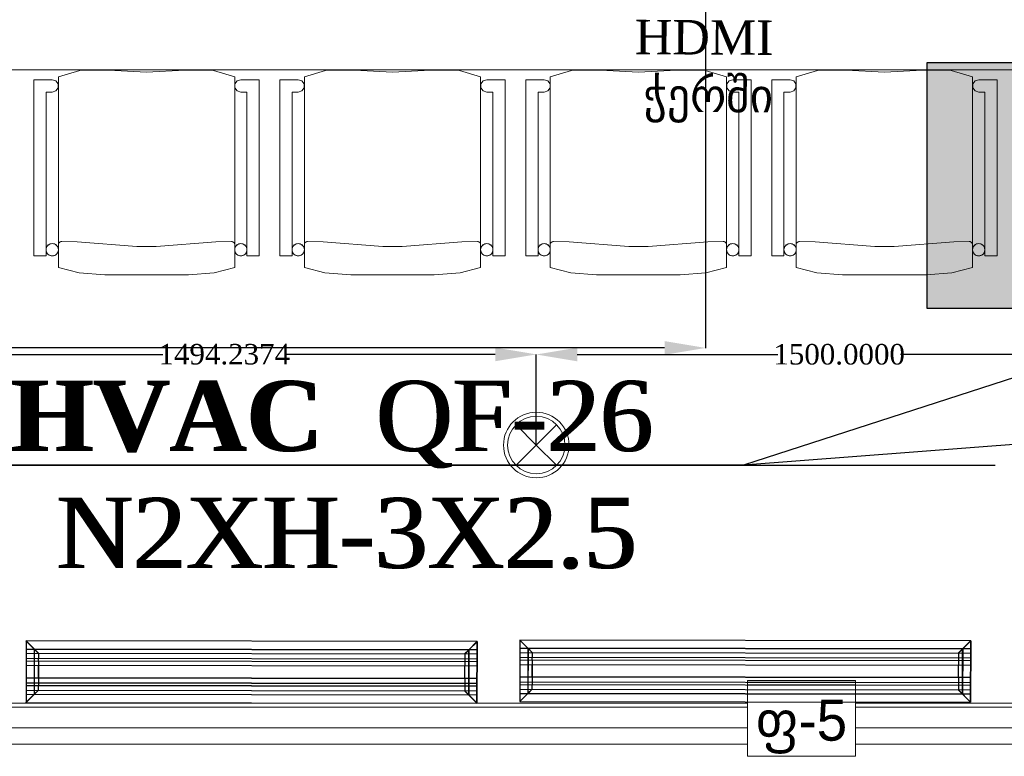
# Model space of a CAD drawing. Header units: millimetres. Extents: x 0 to 88385, y 0 to 41127.
# Tile 153 of 244: x 70167 to 72569, y 22817 to 24615. Entities that reach past the tile are written whole.
import ezdxf
from ezdxf import colors
from ezdxf.entities.mleader import LeaderData, LeaderLine
from ezdxf.math import Vec2, Vec3

# ---------------------------------------------------------------- set-up
doc = ezdxf.new("R2010")
doc.units = ezdxf.units.MM
doc.header["$MEASUREMENT"] = 0
doc.set_wipeout_variables(frame=1)
for name, color, linetype in [('- განათება', 7, 'Continuous'), ('- მექანიკური ნაწილი', 7, 'Continuous'), ('- საშტეფცელო როზეტები', 7, 'Continuous'), ('Edges', 7, 'Continuous'), ('New_Structural - Bearing', 7, 'Continuous')]:
    doc.layers.add(name, color=color, linetype=linetype)
for name, color, linetype, lineweight in [('New_2D Drafting - General_Pen_No__1', 7, 'Continuous', 13), ('New_Annotation - Text_Pen_No__20', 1, 'Continuous', 0), ('New_Archicad Windows_Pen_No__1', 7, 'Continuous', 13), ('New_Interior - Furniture _Pen_No__1', 7, 'Continuous', 13)]:
    doc.layers.add(name, color=color, linetype=linetype, lineweight=lineweight)
doc.layers.add('New_Interior - Lamp_Pen_No__77', color=7, linetype='Continuous', lineweight=20, true_color=0xffeb28)
doc.styles.add('CT', font='ARIALN.TTF', dxfattribs={"height": 200})
doc.styles.add('GENERATED_STYLE_2', font='txt')
doc.styles.get("Standard").update_dxf_attribs({"font": 'sylfaen.ttf'})
doc.dimstyles.get("Standard").update_dxf_attribs({"dimtxt": 0.18, "dimasz": 0.18, "dimexe": 0.18, "dimexo": 0.0625, "dimgap": 0.09, "dimtad": 0, "dimtih": 1, "dimtoh": 1, "dimdec": 4, "dimzin": 0, "dimdsep": 46, "dimtxsty": 'Standard', "dimcen": 0.09, "dimadec": 0, "dimazin": 0, "dimtfac": 1, "dimtdec": 4, "dimtofl": 0, "dimtmove": 0, "dimatfit": 3, "dimfxl": 1, "dimtolj": 1, "dimtzin": 0, "dimarcsym": 0})

# ---------------------------------------------------------------- blocks, each defined once
blk = doc.blocks.new('Window_4')
at = {"layer": 'New_Archicad Windows_Pen_No__1', "color": 7, "linetype": 'Continuous', "lineweight": 13}
for p, q in [((-3000, 10), (3000, 10)), ((-2950, 0), (2950, 0)), ((2950, -50), (-2950, -50)), ((-2990, -90), (2990, -90))]:
    blk.add_line(p, q, dxfattribs=at)
blk = doc.blocks.new('Wall_69', base_point=(-4783.8, 22847.1))
at = {"layer": 'New_Archicad Windows_Pen_No__1', "color": 7, "linetype": 'Continuous', "lineweight": 13, "zscale": 1000}
blk.add_blockref('Window_4', (-12283.8, 22937.1), dxfattribs=at)
blk = doc.blocks.new('Chair 06 27')
at = {"layer": 'New_Interior - Furniture _Pen_No__1', "color": 7, "linetype": 'Continuous', "lineweight": 13}
for p, q in [((110.3, 494.9), (60, 482.3)), ((60, 482.3), (60, 16.5)), ((173, 500), (110.3, 494.9)), ((275, 500), (173, 500)), ((377, 500), (275, 500)), ((439.7, 494.9), (377, 500)), ((490, 482.3), (439.7, 494.9)), ((490, 16.5), (490, 482.3)), ((30, 453.7), (0, 453.7)), ((0, 453.7), (0, 24.4)), ((30, 53.9), (30, 453.7)), ((550, 453.7), (520, 453.7)), ((520, 453.7), (520, 53.9)), ((550, 24.4), (550, 453.7)), ((60.2, 424.7), (60, 426)), ((60.7, 423.3), (60.2, 424.7)), ((61.4, 422.1), (60.7, 423.3)), ((62.3, 421.1), (61.4, 422.1)), ((63.4, 420.2), (62.3, 421.1)), ((64.6, 419.5), (63.4, 420.2)), ((65.9, 419), (64.6, 419.5)), ((67.3, 418.7), (65.9, 419)), ((68, 418.7), (67.3, 418.7)), ((106, 419.7), (68, 418.7)), ((251.5, 430.7), (106, 419.7)), ((298.5, 430.7), (251.5, 430.7)), ((444, 419.7), (298.5, 430.7)), ((482, 418.7), (444, 419.7)), ((482.7, 418.7), (482, 418.7)), ((484.1, 419), (482.7, 418.7)), ((485.4, 419.5), (484.1, 419)), ((486.6, 420.2), (485.4, 419.5)), ((487.7, 421.1), (486.6, 420.2)), ((488.6, 422.1), (487.7, 421.1)), ((489.3, 423.3), (488.6, 422.1)), ((45, 53.9), (30, 53.9)), ((53.8, 51), (45, 53.9)), ((59.3, 43.5), (53.8, 51)), ((496.2, 51), (490.7, 43.5)), ((505, 53.9), (496.2, 51)), ((520, 53.9), (505, 53.9)), ((0, 24.4), (45, 24.4)), ((45, 24.4), (53.8, 26.8)), ((53.8, 26.8), (59.3, 34.3)), ((59.3, 34.3), (59.3, 43.5)), ((490.7, 43.5), (490.7, 34.3)), ((490.7, 34.3), (496.2, 26.8)), ((496.2, 26.8), (505, 24.4)), ((505, 24.4), (550, 24.4)), ((60, 16.5), (111.9, 1.2)), ((111.9, 1.2), (182, 0.9)), ((182, 0.9), (275, 5.1)), ((275, 5.1), (368, 0.9)), ((368, 0.9), (438.1, 1.2)), ((438.1, 1.2), (490, 16.5))]:
    blk.add_line(p, q, dxfattribs=at)
at = {"layer": 'New_Interior - Furniture _Pen_No__1', "color": 7, "linetype": 'Continuous', "lineweight": 13, "flags": 128}
for points in [[(60, 16.5), (111.9, 1.2), (182, 0.9), (275, 5.1), (368, 0.9), (438.1, 1.2), (490, 16.5), (490, 482.3), (439.7, 494.9), (377, 500), (275, 500), (173, 500), (110.3, 494.9), (60, 482.3)], [(0, 24.4), (45, 24.4), (53.8, 26.8), (59.3, 34.3), (59.3, 43.5), (53.8, 51), (45, 53.9), (30, 53.9), (30, 453.7), (0, 453.7)], [(45, 453.7), (42.4, 453.5), (39.9, 452.8), (37.5, 451.7), (35.4, 450.2), (33.5, 448.4), (32, 446.2), (30.9, 443.9), (30.2, 441.3), (30, 438.7), (30.2, 436.1), (30.9, 433.6), (32, 431.2), (33.5, 429.1), (35.4, 427.2), (37.5, 425.7), (39.9, 424.6), (42.4, 424), (45, 423.7), (47.6, 424), (50.1, 424.6), (52.5, 425.7), (54.6, 427.2), (56.5, 429.1), (58, 431.2), (59.1, 433.6), (59.8, 436.1), (60, 438.7), (59.8, 441.3), (59.1, 443.9), (58, 446.2), (56.5, 448.4), (54.6, 450.2), (52.5, 451.7), (50.1, 452.8), (47.6, 453.5)], [(505, 453.7), (502.4, 453.5), (499.9, 452.8), (497.5, 451.7), (495.4, 450.2), (493.5, 448.4), (492, 446.2), (490.9, 443.9), (490.2, 441.3), (490, 438.7), (490.2, 436.1), (490.9, 433.6), (492, 431.2), (493.5, 429.1), (495.4, 427.2), (497.5, 425.7), (499.9, 424.6), (502.4, 424), (505, 423.7), (507.6, 424), (510.1, 424.6), (512.5, 425.7), (514.6, 427.2), (516.5, 429.1), (518, 431.2), (519.1, 433.6), (519.8, 436.1), (520, 438.7), (519.8, 441.3), (519.1, 443.9), (518, 446.2), (516.5, 448.4), (514.6, 450.2), (512.5, 451.7), (510.1, 452.8), (507.6, 453.5)], [(520, 53.9), (505, 53.9), (496.2, 51), (490.7, 43.5), (490.7, 34.3), (496.2, 26.8), (505, 24.4), (550, 24.4), (550, 453.7), (520, 453.7)]]:
    blk.add_lwpolyline(points, close=True, dxfattribs=at)
at = {"layer": 'New_Interior - Furniture _Pen_No__1', "color": 7, "linetype": 'Continuous', "lineweight": 13}
for centre, start_param, end_param in [((45, 438.7), 4.712389, 7.853982), ((45, 438.7), 1.570796, 4.712389), ((505, 438.7), 4.712389, 7.853982), ((505, 438.7), 1.570796, 4.712389)]:
    blk.add_ellipse(centre, major_axis=(-15, 0), ratio=0.9996, start_param=start_param, end_param=end_param, dxfattribs=at)
blk = doc.blocks.new('lineardiffplan')
at = {"layer": 'Edges'}
for p, q in [((392.8, 274.9), (392.8, 274.6)), ((393.1, 274.9), (392.8, 274.9)), ((422.8, 244.9), (392.8, 274.9)), ((392.8, 274.6), (392.9, 274.5)), ((392.9, 125.2), (392.9, 274.5)), ((412.4, 255), (392.9, 274.5)), ((393.1, 274.9), (393.2, 274.8)), ((393.2, 274.8), (412.7, 255.3)), ((1462.8, 244.9), (1492.8, 274.9)), ((1472.9, 255.3), (1492.4, 274.8)), ((1473.2, 254.9), (1492.8, 274.5)), ((1492.4, 274.8), (1492.5, 274.9)), ((1492.8, 274.9), (1492.5, 274.9)), ((1492.8, 274.5), (1492.8, 274.9)), ((1492.8, 274.5), (1492.8, 274.5)), ((1492.8, 125.4), (1492.8, 274.5)), ((1492.8, 255.3), (392.9, 255.3)), ((392.9, 254.9), (1492.8, 254.9)), ((392.9, 244.9), (1492.8, 244.9)), ((412.4, 144.7), (412.4, 255)), ((412.8, 254.6), (412.4, 255)), ((412.7, 255.3), (413.1, 254.9)), ((412.8, 145.1), (412.8, 254.6)), ((412.8, 254.6), (422.8, 244.6)), ((413.1, 254.9), (423.1, 244.9)), ((422.8, 244.6), (422.8, 244.9)), ((422.8, 244.9), (423.1, 244.9)), ((422.8, 244.6), (422.8, 244.6)), ((422.8, 244.6), (422.8, 233.2)), ((423.1, 244.9), (423.1, 244.9)), ((1472.5, 254.9), (1462.5, 244.9)), ((1462.5, 244.9), (1462.5, 244.9)), ((1462.5, 244.9), (1462.8, 244.9)), ((1462.8, 244.9), (1462.9, 244.6)), ((1462.8, 244.5), (1462.9, 244.6)), ((1462.8, 233.2), (1462.8, 244.5)), ((1462.9, 244.6), (1472.8, 254.5)), ((1472.9, 255.3), (1472.5, 254.9)), ((1472.8, 254.5), (1473.2, 254.9)), ((1472.8, 254.5), (1472.8, 145.3)), ((1473.2, 144.9), (1473.2, 254.9)), ((392.9, 233.2), (1492.8, 233.2)), ((392.9, 233), (1492.8, 233)), ((392.9, 226.8), (1492.8, 226.8)), ((392.9, 226.5), (1492.8, 226.5)), ((422.8, 233), (422.8, 233.2)), ((422.8, 226.8), (422.8, 233)), ((422.8, 226.5), (422.8, 226.8)), ((422.8, 214.9), (422.8, 226.5)), ((1462.8, 233), (1462.8, 233.2)), ((1462.8, 226.8), (1462.8, 233)), ((1462.8, 226.5), (1462.8, 226.8)), ((1462.8, 214.9), (1462.8, 226.5)), ((392.9, 214.9), (1492.8, 214.9)), ((1492.8, 214.8), (392.9, 214.8)), ((422.4, 214.9), (422.3, 214.9)), ((422.8, 214.9), (422.4, 214.9)), ((422.8, 184.9), (422.8, 214.9)), ((423.2, 214.9), (422.8, 214.9)), ((423.2, 214.8), (422.8, 214.9)), ((423.2, 214.8), (423.2, 214.9)), ((423.2, 214.8), (423.2, 184.9)), ((1462.8, 214.9), (1462.4, 214.9)), ((1462.4, 214.9), (1462.4, 214.8)), ((1462.8, 214.9), (1462.4, 214.8)), ((1462.4, 184.9), (1462.4, 214.8)), ((1462.8, 214.9), (1462.8, 184.9)), ((1462.8, 214.9), (1463.2, 214.9)), ((1463.2, 214.9), (1463.3, 214.9)), ((1492.8, 184.9), (392.9, 184.9)), ((392.9, 173.2), (1492.8, 173.2)), ((392.9, 173), (1492.8, 173)), ((422.4, 184.9), (422.3, 184.9)), ((422.8, 184.9), (422.4, 184.9)), ((422.8, 184.9), (423.2, 184.9)), ((422.8, 173.2), (422.8, 184.9)), ((422.8, 173), (422.8, 173.2)), ((422.8, 173), (422.8, 166.8)), ((1462.4, 184.9), (1462.8, 184.9)), ((1462.8, 173.2), (1462.8, 184.9)), ((1463.2, 184.9), (1462.8, 184.9)), ((1462.8, 173), (1462.8, 173.2)), ((1462.8, 166.8), (1462.8, 173)), ((1463.2, 184.9), (1463.3, 184.9)), ((392.8, 124.9), (422.8, 154.9)), ((392.9, 166.8), (1492.8, 166.8)), ((392.9, 166.5), (1492.8, 166.5)), ((392.9, 154.9), (1492.8, 154.9)), ((1492.8, 144.9), (392.9, 144.9)), ((392.9, 125.2), (412.4, 144.7)), ((392.9, 144.5), (1492.8, 144.5)), ((412.7, 144.5), (393.2, 124.9)), ((412.8, 145.1), (412.4, 144.7)), ((412.7, 144.5), (413.1, 144.9)), ((412.8, 145.1), (422.8, 155.1)), ((423.1, 154.8), (413.1, 144.9)), ((422.8, 166.5), (422.8, 166.8)), ((422.8, 155.1), (422.8, 166.5)), ((422.8, 154.9), (422.8, 155.1)), ((422.8, 155.1), (422.8, 155.1)), ((423.1, 154.8), (422.8, 154.9)), ((423.1, 154.8), (423.1, 154.9)), ((1462.5, 154.8), (1462.4, 154.9)), ((1462.8, 154.9), (1462.5, 154.8)), ((1462.5, 154.8), (1472.4, 144.9)), ((1462.8, 166.5), (1462.8, 166.8)), ((1462.8, 155.3), (1462.8, 166.5)), ((1462.9, 155.2), (1462.8, 155.3)), ((1462.9, 155.2), (1462.8, 154.9)), ((1462.8, 154.9), (1492.8, 124.9)), ((1472.8, 145.3), (1462.9, 155.2)), ((1472.4, 144.9), (1472.8, 144.5)), ((1473.2, 144.9), (1472.8, 145.3)), ((1472.8, 144.5), (1492.4, 124.9)), ((1473.2, 144.9), (1492.8, 125.4)), ((392.9, 125.2), (392.8, 125.1)), ((392.8, 125.1), (392.8, 124.9)), ((392.8, 124.9), (393.1, 124.9)), ((393.2, 124.9), (393.1, 124.9)), ((1492.4, 124.9), (1492.8, 124.9)), ((1492.4, 124.9), (1492.4, 124.9)), ((1492.8, 125.3), (1492.8, 125.4)), ((1492.8, 124.9), (1492.8, 125.3))]:
    blk.add_line(p, q, dxfattribs=at)
blk.add_lwpolyline([(393.2, 274.8), (1492.8, 274.8), (1492.8, 124.9), (393.2, 124.9)], close=True, dxfattribs=at)
blk = doc.blocks.new('600x600')
h = blk.add_hatch(color=6)
h.dxf.hatch_style = 1
h.paths.add_polyline_path([(-54793.2, 18677.9), (-55393.2, 18677.9), (-55393.2, 18077.9), (-54793.2, 18077.9)])
for p, q in [((-55393.2, 18677.9), (-54793.2, 18677.9)), ((-55393.2, 18077.9), (-55393.2, 18677.9)), ((-54793.2, 18677.9), (-54793.2, 18077.9)), ((-54793.2, 18077.9), (-55393.2, 18077.9))]:
    blk.add_line(p, q)
blk = doc.blocks.new('Recessed Spot')
at = {"layer": 'New_Interior - Lamp_Pen_No__77', "color": 2, "linetype": 'Continuous', "lineweight": 20, "true_color": 0xffeb28}
for q in [(-49.5, 49.5), (49.5, 49.5), (-49.5, -49.5), (49.5, -49.5)]:
    blk.add_line((0, 0), q, dxfattribs=at)
at = {"layer": 'New_Interior - Lamp_Pen_No__77', "color": 2, "linetype": 'Continuous', "lineweight": 20, "true_color": 0xffeb28, "flags": 128}
blk.add_lwpolyline([(80, 0, 1), (-80, 0, 1)], format="xyb", close=True, dxfattribs=at)
at = {"layer": 'New_Interior - Lamp_Pen_No__77', "color": 2, "linetype": 'Continuous', "lineweight": 20, "true_color": 0xffeb28}
blk.add_circle((0, 0), 70, dxfattribs=at)
blk = doc.blocks.new('_DotSmall')
at = {"color": 0, "linetype": 'ByBlock', "const_width": 0.5}
blk.add_lwpolyline([(-0.0625, 0, 1), (0.0625, 0, 1)], format="xyb", close=True, dxfattribs=at)
blk = doc.blocks.new('*D596')
at = {"layer": '- საშტეფცელო როზეტები', "color": 0, "lineweight": -2, "transparency": 16777216}
for p, q in [((67456.5, 24721.4), (67456.5, 23813.8)), ((71840.7, 24690.3), (71840.7, 23813.8)), ((67556.5, 23814), (69446.2, 23814)), ((71740.7, 23814), (69749.8, 23814))]:
    blk.add_line(p, q, dxfattribs=at)
at = {"layer": '- საშტეფცელო როზეტები', "color": 0, "transparency": 16777216}
for points in [[(67556.5, 23830.7), (67556.5, 23797.3), (67456.5, 23814)], [(71740.7, 23830.7), (71740.7, 23797.3), (71840.7, 23814)]]:
    blk.add_solid(points, dxfattribs=at)
at = {"layer": 'Defpoints', "color": 0, "transparency": 16777216}
for p in [(67456.5, 24721.5), (71840.7, 24690.3), (71840.7, 23814)]:
    blk.add_point(p, dxfattribs=at)
at = {"layer": '- საშტეფცელო როზეტები', "color": 0, "transparency": 16777216, "insert": (69598, 23814), "char_height": 50, "attachment_point": 5}
blk.add_mtext('\\A1;{\\fSylfaen|b0|i0|c0|p18;4384.1732}', dxfattribs=at)
blk = doc.blocks.new('*D1141')
at = {"layer": '- განათება', "color": 0, "lineweight": -2, "transparency": 16777216}
for p, q in [((69933.4, 23577.1), (69933.4, 23798.4)), ((70033.4, 23798.3), (70516.3, 23798.3)), ((71327.6, 23798.3), (70816.4, 23798.3)), ((71427.6, 23577.1), (71427.6, 23798.4))]:
    blk.add_line(p, q, dxfattribs=at)
at = {"layer": '- განათება', "color": 0, "transparency": 16777216}
for points in [[(70033.4, 23814.9), (70033.4, 23781.6), (69933.4, 23798.3)], [(71327.6, 23814.9), (71327.6, 23781.6), (71427.6, 23798.3)]]:
    blk.add_solid(points, dxfattribs=at)
at = {"layer": 'Defpoints', "color": 0, "transparency": 16777216}
for p in [(69933.4, 23798.3), (69933.4, 23577.1), (71427.6, 23577.1)]:
    blk.add_point(p, dxfattribs=at)
at = {"layer": '- განათება', "color": 0, "transparency": 16777216, "insert": (70666.4, 23798.3), "char_height": 50, "attachment_point": 5}
blk.add_mtext('\\A1;{\\fSylfaen|b0|i0|c0|p18;1494.2374}', dxfattribs=at)
blk = doc.blocks.new('*D1142')
at = {"layer": '- განათება', "color": 0, "lineweight": -2, "transparency": 16777216}
for p, q in [((71427.6, 23577.1), (71427.6, 23798.3)), ((71527.6, 23798.1), (72016.7, 23798.1)), ((72827.6, 23798.1), (72316, 23798.1)), ((72927.6, 23577.1), (72927.6, 23798.3))]:
    blk.add_line(p, q, dxfattribs=at)
at = {"layer": '- განათება', "color": 0, "transparency": 16777216}
for points in [[(71527.6, 23814.7), (71527.6, 23781.4), (71427.6, 23798.1)], [(72827.6, 23814.7), (72827.6, 23781.4), (72927.6, 23798.1)]]:
    blk.add_solid(points, dxfattribs=at)
at = {"layer": 'Defpoints', "color": 0, "transparency": 16777216}
for p in [(71427.6, 23798.1), (71427.6, 23577.1), (72927.6, 23577.1)]:
    blk.add_point(p, dxfattribs=at)
at = {"layer": '- განათება', "color": 0, "transparency": 16777216, "insert": (72166.4, 23798.1), "char_height": 50, "attachment_point": 5}
blk.add_mtext('\\A1;{\\fSylfaen|b0|i0|c0|p18;1500.0000}', dxfattribs=at)

msp = doc.modelspace()

# ---------------------------------------------------------------- linework, layer by layer
at = {"layer": 'New_2D Drafting - General_Pen_No__1', "color": 7, "linetype": 'Continuous', "lineweight": 13}
msp.add_lwpolyline([(68361.85811, 24492.51971), (68361.85811, 25492.51971), (73861.85811, 25492.51971), (73861.85811, 24492.51971)], close=True, dxfattribs=at)

# ---------------------------------------------------------------- block references
at = {"layer": '- განათება', "color": 2, "linetype": 'Continuous', "lineweight": 20, "true_color": 0xffeb28, "zscale": 1000}
msp.add_blockref('Recessed Spot', (71427.59822, 23577.05844), dxfattribs=at)
at = {"layer": '- მექანიკური ნაწილი', "rotation": 90}
msp.add_blockref('600x600', (91058.69882, 79303.83635), dxfattribs=at)
at = {"layer": '- მექანიკური ნაწილი', "xscale": -1, "rotation": 179.9146932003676}
msp.add_blockref('lineardiffplan', (69790.43272, 23224.31828), dxfattribs=at)
at = {"layer": 'New_Interior - Furniture _Pen_No__1', "color": 7, "linetype": 'Continuous', "lineweight": 13, "zscale": 1000, "rotation": 180}
for p in [(70751.8051, 24492.51971), (71351.8051, 24492.51971), (71951.8051, 24492.51971), (72551.8051, 24492.51971)]:
    msp.add_blockref('Chair 06 27', p, dxfattribs=at)
at = {"layer": 'New_Structural - Bearing', "color": 7, "lineweight": 35}
msp.add_blockref('Wall_69', (79456.5059, 22847.05844), dxfattribs=at)

# ---------------------------------------------------------------- texts
at = {"layer": '- საშტეფცელო როზეტები', "color": 5, "insert": (72006.38025, 24613.11926), "char_height": 83.964469, "attachment_point": 3, "rotation": 359.68932566}
msp.add_mtext_dynamic_manual_height_columns('HDMI\\Pჭერში', width=710.9466492, gutter_width=1.70068, heights=[0], dxfattribs=at)

# ---------------------------------------------------------------- dimensions: what is measured, and where the dimension line sits
at = {"layer": '- განათება', "color": 1}
for base, p1, p2, picture, middle in [((69933.36082, 23798.25747), (71427.59822, 23577.05844), (69933.36082, 23577.05844), '*D1141', (70666.35492, 23798.25747)), ((71427.59822, 23798.07747), (72927.59822, 23577.05844), (71427.59822, 23577.05844), '*D1142', (72166.35492, 23798.07747))]:
    dim = msp.add_linear_dim(base=base, p1=p1, p2=p2, angle=180, text='{\\fSylfaen|b0|i0|c0|p18;<>}', dimstyle='Standard', override={"dimtxt": 50, "dimasz": 100}, dxfattribs=at)
    dim.commit()
    dim.dimension.update_dxf_attribs({"geometry": picture, "text_midpoint": middle, "dimtype": 160})
at = {"layer": '- საშტეფცელო როზეტები', "color": 1}
dim = msp.add_linear_dim(base=(71840.67909, 23814), p1=(67456.5059, 24721.5), p2=(71840.67909, 24690.34412), text='{\\fSylfaen|b0|i0|c0|p18;<>}', dimstyle='Standard', override={"dimtxt": 50, "dimasz": 100}, dxfattribs=at)
dim.commit()
dim.dimension.update_dxf_attribs({"geometry": '*D596', "text_midpoint": (69598, 23814), "dimtype": 160})

# ---------------------------------------------------------------- leaders
at = {"layer": '- მექანიკური ნაწილი', "color": 7}
ml = msp.add_multileader_mtext('Standard', dxfattribs=at)
ml.set_content('{\\fSylfaen|b1|i0|c0|p18;\\C1;DB-HVAC\\C7;  \\fSylfaen|b0|i0|c0|p18;\\C1;QF-26          \\C7;N2XH-3X2.5}', color=7, style='CT')
ml.set_leader_properties()
ml.set_arrow_properties(name='DOTSMALL')
ml.build(insert=Vec2(0, 0))
ml.multileader.update_dxf_attribs({"has_dogleg": 0, "text_left_attachment_type": 6, "text_right_attachment_type": 6, "dogleg_length": 9, "arrow_head_size": 172.53719})
ctx = ml.context
ctx.base_point, ctx.char_height, ctx.arrow_head_size, ctx.landing_gap_size, ctx.plane_origin = Vec3(69928.22475, 23528.233), 171.3007828, 172.53719, 57.5124, Vec3(53197.34963, 13042.70909)
ctx.left_attachment, ctx.right_attachment, ctx.text_align_type = 6, 6, 1
notes = []
notes.append((ctx, [(0, (1, 1, 0), (71942.34105, 23528.233), (-1, 0), 9, [(2, [(78230.70806, 24008.28103)], 0, [])])]))
ctx.mtext.insert, ctx.mtext.width, ctx.mtext.defined_height, ctx.mtext.alignment, ctx.mtext.flow_direction = Vec3(70930.7829, 23733.79394), 2531.4263669, 243.98464, 2, 5
ml = msp.add_multileader_mtext('Standard', dxfattribs=at)
ml.set_content('\\pxt13;{\\fSylfaen|b1|i0|c0|p18;\\C1;DB-HVAC\\C7;  \\fSylfaen|b0|i0|c0|p18;\\C1;QF-26          \\C7;N2XH-3X2.5}', color=7, style='CT')
ml.set_leader_properties()
ml.set_arrow_properties(name='DOTSMALL')
ml.build(insert=Vec2(0, 0))
ml.multileader.update_dxf_attribs({"has_dogleg": 0, "text_left_attachment_type": 6, "text_right_attachment_type": 6, "dogleg_length": 9, "arrow_head_size": 172.53719})
ctx = ml.context
ctx.base_point, ctx.char_height, ctx.arrow_head_size, ctx.landing_gap_size, ctx.plane_origin = Vec3(69927.73983, 23528.233), 171.30078278, 172.53719, 57.5124, Vec3(53197.34963, 13042.70909)
ctx.left_attachment, ctx.right_attachment, ctx.text_align_type = 6, 6, 1
notes.append((ctx, [(1, (1, 1, 0), (69918.73983, 23528.233), (1, 0), 9, [(2, [(68374.22937, 23945.65878)], 0, [])])]))
ctx.mtext.insert, ctx.mtext.width, ctx.mtext.defined_height, ctx.mtext.alignment, ctx.mtext.flow_direction = Vec3(70930.29797, 23733.79394), 2531.4263669, 243.98464, 2, 5
ml = msp.add_multileader_mtext('Standard', dxfattribs=at)
ml.set_content('{\\fSylfaen|b1|i0|c0|p18;\\C1;DB-HVAC\\C7;  \\fSylfaen|b0|i0|c0|p18;\\C1;QF-26          \\C7;N2XH-3X2.5}', color=7, style='CT')
ml.set_leader_properties()
ml.set_arrow_properties(name='DOTSMALL')
ml.build(insert=Vec2(0, 0))
ml.multileader.update_dxf_attribs({"has_dogleg": 0, "text_left_attachment_type": 6, "text_right_attachment_type": 6, "dogleg_length": 9, "arrow_head_size": 172.53719})
ctx = ml.context
ctx.base_point, ctx.char_height, ctx.arrow_head_size, ctx.landing_gap_size, ctx.plane_origin = Vec3(69928.22475, 23528.233), 171.3007828, 172.53719, 57.5124, Vec3(53197.34963, 13042.70909)
ctx.left_attachment, ctx.right_attachment, ctx.text_align_type = 6, 6, 1
notes.append((ctx, [(0, (1, 1, 0), (71942.34105, 23528.233), (-1, 0), 9, [(2, [(73174.18055, 23929.14553)], 0, [])])]))
ctx.mtext.insert, ctx.mtext.width, ctx.mtext.defined_height, ctx.mtext.alignment, ctx.mtext.flow_direction = Vec3(70930.7829, 23733.79394), 2531.4263669, 243.98464, 2, 5
ml = msp.add_multileader_mtext('Standard', dxfattribs=at)
ml.set_content('{\\fSylfaen|b1|i0|c0|p18;\\C1;DB-HVAC\\C7;  \\fSylfaen|b0|i0|c0|p18;\\C1;QF-26          \\C7;N2XH-3X2.5}', color=7, style='CT')
ml.set_leader_properties()
ml.set_arrow_properties(name='DOTSMALL')
ml.build(insert=Vec2(0, 0))
ml.multileader.update_dxf_attribs({"has_dogleg": 0, "text_left_attachment_type": 6, "text_right_attachment_type": 6, "dogleg_length": 9, "arrow_head_size": 172.53719})
ctx = ml.context
ctx.base_point, ctx.char_height, ctx.arrow_head_size, ctx.landing_gap_size, ctx.plane_origin = Vec3(69932.83157, 23528.233), 171.3007828, 172.53719, 57.5124, Vec3(47295.47963, 13042.70909)
ctx.left_attachment, ctx.right_attachment, ctx.text_align_type = 6, 6, 1
notes.append((ctx, [(1, (1, 1, 0), (69923.83157, 23528.233), (1, 0), 9, [(2, [(66555.36999, 23915.81185)], 0, [])])]))
ctx.mtext.insert, ctx.mtext.width, ctx.mtext.defined_height, ctx.mtext.alignment, ctx.mtext.flow_direction = Vec3(70935.38972, 23733.79394), 2531.4263669, 243.98464, 2, 5
for ctx, leaders in notes:
    for number, flags, end, landing, length, lines in leaders:
        leader = LeaderData()
        leader.index, (leader.has_last_leader_line, leader.has_dogleg_vector, leader.attachment_direction) = number, flags
        leader.last_leader_point, leader.dogleg_vector, leader.dogleg_length = Vec3(end), Vec3(landing), length
        for number, points, colour, breaks in lines:
            line = LeaderLine()
            line.index, line.vertices, line.color, line.breaks = number, Vec3.list(points), colors.encode_raw_color(colour), breaks
            leader.lines.append(line)
        ctx.leaders.append(leader)

# ---------------------------------------------------------------- next in the draw order: wipeouts: each hides what was drawn before it
at = {"color": 1, "linetype": 'Continuous', "lineweight": 0, "ltscale": 129679.473752}
msp.add_wipeout([(71942.78126, 22817.38616), (72206.20103, 22817.38616), (72206.20103, 23002.23471), (71942.78126, 23002.23471)], dxfattribs=at).dxf.layer = 'New_Annotation - Text_Pen_No__20'

# ---------------------------------------------------------------- next in the draw order: linework, layer by layer
at = {"layer": 'New_Annotation - Text_Pen_No__20', "color": 1, "linetype": 'Continuous', "lineweight": 0, "flags": 128}
msp.add_lwpolyline([(71942.78126, 22817.38616), (72206.20103, 22817.38616), (72206.20103, 23002.23471), (71942.78126, 23002.23471), (71942.78126, 22817.38616)], close=True, dxfattribs=at)

# ---------------------------------------------------------------- next in the draw order: block references
at = {"layer": '- მექანიკური ნაწილი', "xscale": -1, "rotation": 179.9146932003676}
msp.add_blockref('lineardiffplan', (70994.8127, 23226.50264), dxfattribs=at)

# ---------------------------------------------------------------- next in the draw order: texts
at = {"layer": 'New_Annotation - Text_Pen_No__20', "color": 1, "linetype": 'Continuous', "lineweight": 0, "insert": (72074.49114, 22955.56805), "char_height": 100, "attachment_point": 2, "style": 'GENERATED_STYLE_2'}
msp.add_mtext('\\A1;{\\pqc;\\fBOG 2018|b0|i0|c0|p0;\\W1.000000;ფ-\\fBOG 2018|b0|i0|c0|p0;\\W1.000000;5}', dxfattribs=at)

doc.saveas('drawing.dxf')
